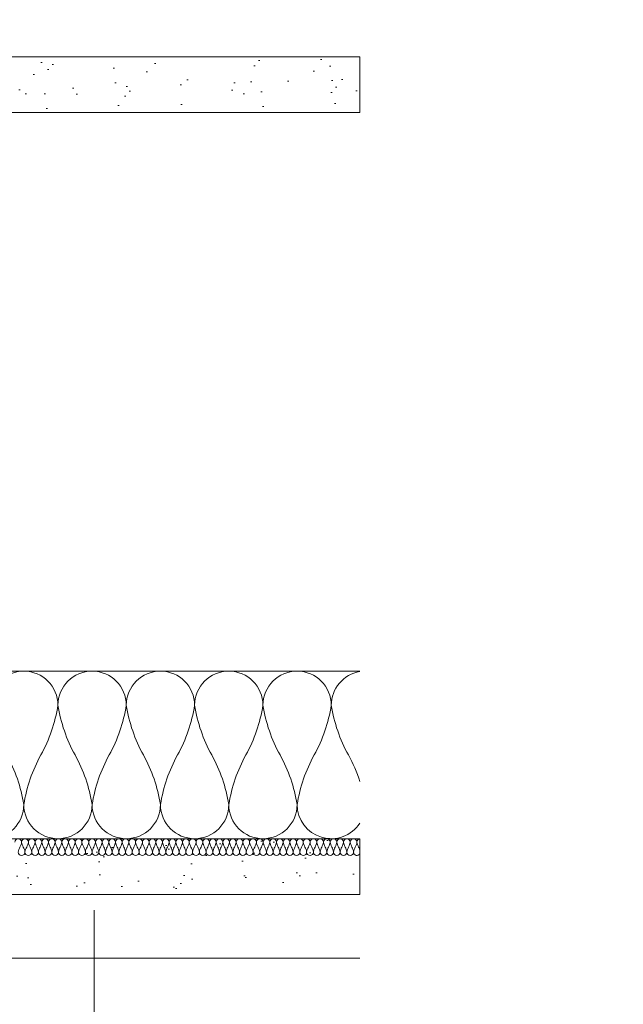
# Model space of a CAD drawing. Header units: millimetres. Extents: x 3652085 to 3778338, y -303702 to -273644.
# Tile 194 of 256: x 3693674 to 3693891, y -287442 to -287089. Entities that reach past the tile are written whole.
import ezdxf

# ---------------------------------------------------------------- set-up
doc = ezdxf.new("R2010")
doc.units = ezdxf.units.MM
doc.layers.add('!!!! BALCONY', color=7, linetype='Continuous')
for name, color, linetype, lineweight in [('021 Various', 7, 'Continuous', 5), ('A-Detl-Thin', 150, 'Continuous', 18), ('INSULATION (HAUSEART)', 31, 'Continuous', 15), ('SYMBOL-DETAIL    (HAUSART)', 2, 'Continuous', 5)]:
    doc.layers.add(name, color=color, linetype=linetype, lineweight=lineweight)

msp = doc.modelspace()

# ---------------------------------------------------------------- hatches: boundary and pattern name
at = {"layer": '!!!! BALCONY', "linetype": 'Continuous', "lineweight": 13}
h = msp.add_hatch(dxfattribs=at)
h.set_pattern_fill('NET', color=252, scale=50, angle=360, style=0)
h.set_pattern_definition([(359.9999999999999, (3890868.333190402, -423156.3392197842), (7.776507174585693e-14, 158.75), []), (90, (3890868.333190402, -423156.3392197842), (-158.75, 8.748570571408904e-14), [])])
h.paths.add_polyline_path([(3692529.260623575, -287351.4722163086), (3692529.260623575, -287353.8434617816), (3692530.84070264, -287355.4243800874), (3692530.84070264, -287357.0049800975), (3692529.655621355, -287357.0049800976), (3692528.470628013, -287361.7474710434), (3692528.470628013, -287369.6513379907), (3692529.260623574, -287369.6513379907), (3692528.470628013, -287380.7168655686), (3692528.470628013, -287384.6689413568), (3692526.890494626, -287386.2496293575), (3692527.680632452, -287386.2496293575), (3692527.680632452, -287387.8306019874), (3692529.260623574, -287390.9919779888), (3692529.260623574, -287392.5728083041), (3692530.050619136, -287393.3632234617), (3692530.050619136, -287396.5247417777), (3692529.103053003, -287397.4728111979), (3692529.523162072, -287401.2672327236), (3692529.523162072, -287407.2591940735), (3692529.039646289, -287407.7424531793), (3692527.458815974, -287408.532536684), (3692515.602873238, -287408.532536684), (3692514.812458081, -287407.7424531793), (3692510.860524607, -287406.952457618), (3692509.636793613, -287406.9524576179), (3692491.10057261, -287406.952457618), (3692489.519884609, -287406.1624620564), (3692483.196705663, -287405.3724664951), (3692478.454357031, -287405.3724664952), (3692476.873526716, -287406.9524576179), (3692468.969517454, -287406.1624620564), (3692467.388829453, -287406.1624439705), (3692462.429608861, -287406.1624288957), (3692461.639193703, -287406.9524244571), (3692452.15440846, -287406.9524244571), (3692450.573666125, -287408.5325035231), (3692448.202420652, -287408.5325035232), (3692448.202420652, -287409.3224990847), (3692445.040902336, -287408.5325035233), (3692444.250487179, -287408.5325035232), (3692443.460072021, -287407.7424200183), (3692443.460072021, -287406.1624288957), (3692433.542143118, -287406.1624288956), (3692431.414271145, -287405.3724333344), (3692429.043167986, -287406.1624288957), (3692428.659373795, -287406.1624288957), (3692428.659340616, -287406.1624620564), (3692423.916991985, -287406.1624620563), (3692423.126576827, -287406.952457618), (3692417.593582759, -287406.952457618), (3692416.013125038, -287408.532536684), (3692413.641879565, -287408.532536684), (3692413.829734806, -287406.9142901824), (3692410.055267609, -287407.2572694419), (3692408.109115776, -287408.532536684), (3692407.318788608, -287408.532536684), (3692404.947455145, -287406.1624620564), (3692378.864466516, -287406.1624620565), (3692378.864466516, -287406.952457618), (3692369.379769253, -287406.1624620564), (3692364.637420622, -287406.1624620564), (3692363.847005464, -287405.372466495), (3692357.523826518, -287404.5824709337), (3692351.991062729, -287404.5824709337), (3692351.200647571, -287405.3724664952), (3692347.248714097, -287405.3724664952), (3692346.45829894, -287406.1624620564), (3692343.296638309, -287406.1624620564), (3692342.506365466, -287406.9524576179), (3692340.135119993, -287406.9524576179), (3692340.135119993, -287406.1622861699), (3692337.763874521, -287408.532536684), (3692336.183186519, -287408.532536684), (3692334.223087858, -287407.6002487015), (3692330.791741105, -287408.2861192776), (3692328.279177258, -287408.5325366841), (3692326.698346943, -287408.532536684), (3692325.117604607, -287406.952457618), (3692323.245906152, -287406.952457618), (3692309.558850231, -287406.952457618), (3692308.335119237, -287406.952457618), (3692308.335119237, -287407.7424531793), (3692304.383185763, -287407.7424531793), (3692303.592770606, -287408.532536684), (3692291.73682787, -287408.532536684), (3692290.155997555, -287407.7424531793), (3692289.365582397, -287406.9524576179), (3692288.575309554, -287406.952457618), (3692283.664511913, -287406.952457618), (3692282.083823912, -287406.1624620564), (3692275.760644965, -287405.3724664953), (3692271.018296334, -287405.3724664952), (3692269.437466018, -287406.9524576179), (3692261.533456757, -287406.1624620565), (3692259.952768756, -287406.1624439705), (3692254.993548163, -287406.1624288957), (3692254.203133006, -287406.9524244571), (3692244.718347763, -287406.9524244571), (3692243.137605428, -287408.5325035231), (3692240.766359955, -287408.5325035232), (3692240.766359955, -287409.3224990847), (3692237.604841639, -287408.5325035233), (3692236.814426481, -287408.5325035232), (3692236.024011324, -287407.7424200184), (3692236.024011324, -287406.1624288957), (3692226.10608242, -287406.1624288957), (3692223.978210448, -287405.3724333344), (3692221.607107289, -287406.1624288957), (3692221.223313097, -287406.1624288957), (3692221.223279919, -287406.1624620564), (3692216.480931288, -287406.1624620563), (3692215.69051613, -287406.952457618), (3692212.627080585, -287406.952457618), (3692212.627080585, -287688.0142822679), (3692965.810662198, -287688.0139687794), (3692992.628398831, -287776.3808674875), (3693016.203645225, -287599.6470700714), (3693039.550704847, -287688.0139687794), (3693796.204963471, -287688.0132066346), (3693796.204963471, -287406.952457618), (3693793.249401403, -287406.952457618), (3693787.716405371, -287406.1624288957), (3693787.332810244, -287406.1624288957), (3693784.961707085, -287405.3724333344), (3693782.833835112, -287406.1624288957), (3693773.706321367, -287406.1624288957), (3693772.915906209, -287406.952424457), (3693772.915906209, -287408.5325035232), (3693771.335075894, -287408.5325035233), (3693770.544660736, -287409.3224990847), (3693766.592639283, -287409.3224990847), (3693765.011896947, -287407.7424200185), (3693764.221481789, -287407.7424200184), (3693754.736784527, -287406.9524244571), (3693753.94636937, -287406.1624288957), (3693748.987148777, -287406.1624439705), (3693748.987148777, -287406.1624620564), (3693747.406460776, -287406.1624620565), (3693746.616045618, -287406.9524576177), (3693738.711894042, -287406.9524576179), (3693737.131348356, -287405.3724664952), (3693733.179272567, -287405.3724664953), (3693732.38885741, -287406.1624620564), (3693726.856093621, -287406.1624620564), (3693725.27540562, -287406.952457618), (3693719.574335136, -287406.952457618), (3693717.99341683, -287408.532536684), (3693705.347146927, -287408.532536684), (3693700.604798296, -287407.7424531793), (3693700.604798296, -287406.952457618), (3693699.381067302, -287406.952457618), (3693684.612673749, -287406.952457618), (3693683.031755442, -287408.5325366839), (3693680.660740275, -287408.5325366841), (3693678.148176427, -287408.2861192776), (3693674.716829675, -287407.6002487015), (3693671.685682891, -287409.041962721), (3693670.385627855, -287407.7424531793), (3693667.223824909, -287407.7424531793), (3693665.643279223, -287406.1624620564), (3693662.481618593, -287406.1624620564), (3693657.739269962, -287405.3724664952), (3693656.948854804, -287404.5824709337), (3693651.416091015, -287404.5824709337), (3693650.625675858, -287405.3724664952), (3693645.092912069, -287405.372466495), (3693644.302496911, -287406.1624620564), (3693639.56014828, -287406.1624620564), (3693638.769733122, -287406.952457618), (3693630.075451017, -287406.952457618), (3693604.78273523, -287406.1624620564), (3693604.78273523, -287406.9524576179), (3693603.20204723, -287406.9524576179), (3693602.411632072, -287407.7424531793), (3693602.411632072, -287408.532536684), (3693600.830801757, -287408.532536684), (3693598.884649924, -287407.2572694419), (3693595.110182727, -287406.9142901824), (3693595.298037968, -287408.532536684), (3693592.136607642, -287408.532536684), (3693590.555689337, -287406.952457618), (3693585.813340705, -287406.952457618), (3693580.280344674, -287406.1624288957), (3693579.896749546, -287406.1624288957), (3693577.525646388, -287405.3724333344), (3693575.397774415, -287406.1624288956), (3693566.270260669, -287406.1624288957), (3693565.479845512, -287406.9524244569), (3693565.479845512, -287408.5325035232), (3693563.899015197, -287408.5325035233), (3693563.108600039, -287409.3224990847), (3693559.156578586, -287409.3224990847), (3693557.57583625, -287407.7424200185), (3693556.785421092, -287407.7424200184), (3693547.30072383, -287406.9524244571), (3693546.510308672, -287406.1624288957), (3693541.551088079, -287406.1624439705), (3693541.551088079, -287406.1624620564), (3693539.970400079, -287406.1624620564), (3693539.179984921, -287406.9524576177), (3693531.275833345, -287406.9524576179), (3693529.695287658, -287405.3724664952), (3693525.74321187, -287405.3724664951), (3693524.952796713, -287406.1624620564), (3693519.420032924, -287406.1624620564), (3693517.839344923, -287406.952457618), (3693498.079392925, -287406.9524576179), (3693498.079392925, -287407.7424531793), (3693494.127459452, -287407.7424531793), (3693493.337044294, -287408.532536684), (3693480.690774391, -287408.532536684), (3693479.416755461, -287407.2591940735), (3693479.416755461, -287402.2149961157), (3693479.416755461, -287401.2672327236), (3693479.679293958, -287398.8959872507), (3693479.679293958, -287397.3151569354), (3693478.889298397, -287396.5247417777), (3693478.889298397, -287393.3632234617), (3693479.679293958, -287390.9919779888), (3693480.46928952, -287389.4112899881), (3693481.259285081, -287387.8304596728), (3693481.259285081, -287385.4592141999), (3693480.46928952, -287384.6689413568), (3693480.46928952, -287380.7168655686), (3693479.679293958, -287379.926450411), (3693479.679293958, -287369.6513379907), (3693480.46928952, -287361.7474710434), (3693479.679293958, -287360.9570558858), (3693479.679293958, -287358.5858104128), (3693478.099214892, -287357.0048921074), (3693478.099214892, -287355.4243800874), (3693479.679293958, -287353.8434617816), (3693479.679293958, -287351.4722163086), (3693480.46928952, -287343.5683493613), (3693479.679293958, -287342.7779342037), (3693478.099214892, -287342.7779342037), (3693478.099214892, -287341.1971038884), (3693477.309219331, -287340.4066887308), (3693477.309219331, -287336.4546672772), (3693478.889298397, -287334.8739249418), (3693478.889298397, -287334.0835097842), (3693479.679293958, -287324.5988125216), (3693480.46928952, -287323.8083973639), (3693480.46928952, -287320.646879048), (3693481.259285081, -287315.9045304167), (3693480.46928952, -287315.114115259), (3693480.46928952, -287312.7428697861), (3693479.679293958, -287311.9524546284), (3693479.679293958, -287301.6773422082), (3693480.46928952, -287295.3541632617), (3693481.259285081, -287292.9830601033), (3693480.46928952, -287290.8551881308), (3693480.46928952, -287281.727674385), (3693479.679293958, -287280.9372592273), (3693478.099214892, -287280.9372592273), (3693478.099214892, -287279.3564289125), (3693477.309219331, -287278.5660137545), (3693477.309219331, -287274.6139923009), (3693478.889298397, -287273.0332499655), (3693478.889298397, -287272.2428348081), (3693479.724527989, -287262.2150571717), (3693479.843125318, -287258.702026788), (3693425.428080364, -287257.7716507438), (3693425.428080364, -287253.4800996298), (3693420.92807999, -287253.4800996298, 1.953010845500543), (3693419.912348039, -287255.1481926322, -0.6936662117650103), (3693418.928081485, -287257.7800996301), (3693361.928080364, -287257.7800996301), (3692647.02203209, -287257.7800956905), (3692590.011838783, -287257.7801996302, -0.4142140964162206), (3692588.511837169, -287256.2802007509), (3692588.511837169, -287253.4274268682), (3692583.133105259, -287253.9951283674, -0.3441507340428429), (3692583.511837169, -287254.4801992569), (3692583.511837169, -287257.78019963), (3692530.760323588, -287257.78019963), (3692530.760323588, -287261.7151571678), (3692528.218196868, -287261.7151571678), (3692528.717831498, -287262.2150571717), (3692529.523123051, -287271.7151535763), (3692530.050619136, -287273.0332499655), (3692530.840702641, -287273.8236651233), (3692530.840702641, -287276.1949105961), (3692531.630698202, -287276.1949105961), (3692530.840702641, -287279.356428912), (3692530.84070264, -287279.7516364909), (3692530.84070264, -287280.1468440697), (3692530.050619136, -287280.9372592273), (3692528.470628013, -287280.9372592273), (3692528.470628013, -287290.8551881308), (3692527.680632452, -287292.9830601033), (3692528.470628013, -287295.3541632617), (3692528.470628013, -287300.8869270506), (3692529.260623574, -287301.6773422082), (3692529.260623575, -287311.9524546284), (3692528.470628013, -287312.7428697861), (3692527.680632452, -287315.9045304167), (3692527.680632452, -287319.8564638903), (3692528.470628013, -287320.646879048), (3692528.470628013, -287323.8083973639), (3692529.260623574, -287324.5988125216), (3692529.260623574, -287334.0835977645), (3692530.84070264, -287335.6643400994), (3692530.84070264, -287338.0355855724), (3692531.630698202, -287338.0355855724), (3692530.84070264, -287341.1971038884), (3692530.84070264, -287341.9875190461), (3692530.050619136, -287342.7779342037), (3692528.470628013, -287342.7779342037), (3692528.470628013, -287350.6819434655)])
h.paths.add_polyline_path([(3692583.133105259, -287253.9951283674), (3692582.791975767, -287254.0311330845, -0.1768781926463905)], flags=0)
at = {"layer": '021 Various'}
h = msp.add_hatch(dxfattribs=at)
h.set_pattern_fill('SITEWORK_SAND', color=256, scale=10, angle=-90.0000000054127, style=0, pattern_type=2)
h.set_pattern_definition([(307.4999999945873, (6170721.124035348, 13565628.58833743), (19.26823769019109, 0.6299335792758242), [0, -15.2, 0, -17, 0, -16.25]), (277.4999999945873, (6170721.124035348, 13565628.58833743), (28.22146065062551, -17.69776705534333), [0, -8.199999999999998, 0, -13.7, 0, -5.249999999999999]), (237.4999999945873, (6170721.12403535, 13565640.88833743), (0.05659053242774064, -31.1414186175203), [0, -5, 0, -18, 0, -23.5]), (227.4999999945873, (6170721.12403535, 13565640.88833743), (8.776755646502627, -30.06126604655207), [0, -2.499999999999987, 0, -11.79999999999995, 0, -13.49999999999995])])
h.paths.add_polyline_path([(3693484.417042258, -287102.1954013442), (3693484.417042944, -287122.1954013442), (3693484.417042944, -287176.6662153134, -0.9999999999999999), (3693485.916742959, -287176.6662153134), (3693485.916742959, -287178.9157653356), (3693485.416842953, -287178.9157653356), (3693485.416842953, -287176.6662153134, 0.9999999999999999), (3693484.916942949, -287176.6662153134), (3693484.916942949, -287183.4148653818), (3693502.915240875, -287183.4149417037), (3693502.915232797, -287160.6388916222), (3693501.152697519, -287160.6388916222, -0.2685257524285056), (3693501.152697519, -287152.1670289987), (3693502.915229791, -287152.1670289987), (3693502.915219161, -287122.2150571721), (3693796.205516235, -287122.2150571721), (3693796.205516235, -287102.1954013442)])
h = msp.add_hatch(dxfattribs=at)
h.set_pattern_fill('SITEWORK_SAND', color=256, scale=10, angle=-90.0000000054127, style=0, pattern_type=2)
h.set_pattern_definition([(307.4999999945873, (4415789.501773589, -176266.0928254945), (19.26823769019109, 0.6299335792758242), [0, -15.2, 0, -17, 0, -16.25]), (277.4999999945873, (4415789.501773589, -176266.0928254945), (28.22146065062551, -17.69776705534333), [0, -8.199999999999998, 0, -13.7, 0, -5.249999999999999]), (237.4999999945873, (4415789.501773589, -176253.7928254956), (0.05659053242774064, -31.1414186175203), [0, -4.999999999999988, 0, -17.99999999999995, 0, -23.49999999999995]), (227.4999999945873, (4415789.501773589, -176253.7928254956), (8.776755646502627, -30.06126604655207), [0, -2.499999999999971, 0, -11.79999999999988, 0, -13.49999999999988])])
h.paths.add_polyline_path([(3693484.416755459, -287262.2150571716), (3693484.416755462, -287402.2149961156), (3693796.204963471, -287402.2149944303), (3693796.204963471, -287382.2149961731), (3693504.416755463, -287382.2149976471), (3693504.416755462, -287331.338408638), (3693504.416755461, -287324.6487660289), (3693504.29528727, -287324.6975046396), (3693504.182020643, -287324.7364137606), (3693504.036681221, -287324.7787960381), (3693503.861154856, -287324.8165521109), (3693503.712217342, -287324.8367957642), (3693503.590682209, -287324.8467691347), (3693503.467090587, -287324.8501833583), (3693503.340138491, -287324.8467350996), (3693503.212135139, -287324.8359022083), (3693503.081444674, -287324.8162966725), (3693502.947825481, -287324.7865758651), (3693502.811521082, -287324.7453701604), (3693502.673872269, -287324.6909299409), (3693502.535095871, -287324.6208129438), (3693502.398628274, -287324.5338350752), (3693502.265318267, -287324.4272258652), (3693502.141610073, -287324.3030581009), (3693502.033910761, -287324.1651856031), (3693501.946334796, -287324.0222330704), (3693501.877042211, -287323.8777535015), (3693501.82465312, -287323.7358457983), (3693501.786551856, -287323.5959887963), (3693501.760581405, -287323.4584318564), (3693501.744662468, -287323.3227692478), (3693501.736371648, -287323.1567553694), (3693501.738609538, -287323.1567558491), (3693501.74014772, -287323.06073561), (3693501.750397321, -287322.9326319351), (3693501.768428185, -287322.8052046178), (3693501.793751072, -287322.6796807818), (3693501.826922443, -287322.5553601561), (3693501.868685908, -287322.4312535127), (3693501.918117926, -287322.3114026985), (3693501.974774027, -287322.195983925), (3693502.035590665, -287322.0893633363), (3693502.115388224, -287321.9666866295), (3693502.215597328, -287321.8360518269), (3693502.316474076, -287321.7215134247), (3693502.414674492, -287321.6217538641), (3693502.509754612, -287321.5326763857), (3693502.596741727, -287321.455283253), (3693502.672125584, -287321.3906340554), (3693502.752588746, -287321.3228320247), (3693502.772371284, -287321.3061118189), (3693502.79278952, -287321.2887278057), (3693502.812033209, -287321.2721458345), (3693502.830041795, -287321.2563635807), (3693502.846635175, -287321.2415900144), (3693502.861888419, -287321.2277719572), (3693502.87593745, -287321.2147814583), (3693502.888918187, -287321.2024905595), (3693502.900966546, -287321.1907713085), (3693502.912218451, -287321.1794957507), (3693502.92280982, -287321.1685359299), (3693502.932876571, -287321.1577638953), (3693502.942554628, -287321.1470516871), (3693502.951979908, -287321.1362713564), (3693502.961288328, -287321.125294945), (3693502.970605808, -287321.1140038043), (3693502.979849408, -287321.1024726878), (3693502.988966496, -287321.090746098), (3693502.99796139, -287321.0788152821), (3693503.006838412, -287321.0666714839), (3693503.015601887, -287321.0543059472), (3693503.024256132, -287321.0417099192), (3693503.032805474, -287321.028874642), (3693503.041254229, -287321.0157913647), (3693503.049606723, -287321.0024513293), (3693503.057867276, -287320.9888457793), (3693503.066040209, -287320.9749659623), (3693503.074129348, -287320.9607973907), (3693503.082135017, -287320.9463239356), (3693503.090056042, -287320.9315439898), (3693503.097891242, -287320.9164563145), (3693503.105639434, -287320.9010596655), (3693503.113299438, -287320.8853528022), (3693503.12087007, -287320.8693344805), (3693503.128350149, -287320.8530034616), (3693503.135738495, -287320.8363585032), (3693503.143033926, -287320.819398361), (3693503.150235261, -287320.8021217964), (3693503.157341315, -287320.7845275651), (3693503.164350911, -287320.7666144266), (3693503.171262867, -287320.7483811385), (3693503.178075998, -287320.7298264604), (3693503.184789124, -287320.7109491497), (3693503.191401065, -287320.6917479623), (3693503.197910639, -287320.6722216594), (3693503.204316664, -287320.6523689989), (3693503.210617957, -287320.6321887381), (3693503.216813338, -287320.6116796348), (3693503.222901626, -287320.5908404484), (3693503.228881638, -287320.5696699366), (3693503.234752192, -287320.5481668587), (3693503.240512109, -287320.5263299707), (3693503.246160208, -287320.5041580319), (3693503.251690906, -287320.481657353), (3693503.25709918, -287320.4588393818), (3693503.262386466, -287320.4357080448), (3693503.267554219, -287320.4122672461), (3693503.272603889, -287320.3885208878), (3693503.277536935, -287320.3644728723), (3693503.282354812, -287320.3401271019), (3693503.287058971, -287320.3154874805), (3693503.291650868, -287320.2905579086), (3693503.29613196, -287320.2653422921), (3693503.300503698, -287320.2398445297), (3693503.304767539, -287320.2140685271), (3693503.308924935, -287320.1880181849), (3693503.312977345, -287320.1616974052), (3693503.316926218, -287320.135110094), (3693503.320773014, -287320.1082601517), (3693503.324519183, -287320.0811514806), (3693503.328166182, -287320.0537879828), (3693503.331715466, -287320.0261735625), (3693503.335168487, -287319.998312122), (3693503.338526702, -287319.9702075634), (3693503.341791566, -287319.941863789), (3693503.344964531, -287319.9132847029), (3693503.348047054, -287319.8844742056), (3693503.351040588, -287319.855436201), (3693503.353946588, -287319.8261745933), (3693503.356766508, -287319.796693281), (3693503.359501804, -287319.7669961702), (3693503.362153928, -287319.737087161), (3693503.364724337, -287319.7069701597), (3693503.367214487, -287319.6766490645), (3693503.369625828, -287319.6461277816), (3693503.371962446, -287319.6154107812), (3693503.374232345, -287319.5845027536), (3693503.37643942, -287319.5534069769), (3693503.378587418, -287319.5221266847), (3693503.380680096, -287319.490665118), (3693503.382721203, -287319.4590255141), (3693503.384714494, -287319.4272111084), (3693503.386663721, -287319.3952251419), (3693503.388572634, -287319.36307085), (3693503.390444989, -287319.3307514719), (3693503.392284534, -287319.298270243), (3693503.394095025, -287319.2656304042), (3693503.395880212, -287319.2328351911), (3693503.397643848, -287319.1998878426), (3693503.399389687, -287319.1667915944), (3693503.401121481, -287319.1335496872), (3693503.404557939, -287319.0666418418), (3693503.406270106, -287319.032982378), (3693503.416529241, -287319.0246555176), (3693503.417202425, -287299.460194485), (3693502.917803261, -287299.460194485), (3693502.917803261, -287289.138828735), (3693501.155259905, -287289.138828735, -0.2685257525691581), (3693501.155259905, -287280.6669661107), (3693502.917803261, -287280.6669661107), (3693502.917803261, -287262.2150571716), (3693494.416755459, -287262.2150571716)])

# ---------------------------------------------------------------- linework, layer by layer
at = {"layer": '021 Various', "elevation": -180000.0001377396}
for points in [[(3693484.417039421, -287186.4995985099), (3693502.915237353, -287186.4995988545), (3693502.915219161, -287122.1954289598), (3693504.415593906, -287122.1953983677), (3693504.420022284, -287122.1906348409), (3693504.420022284, -287122.2150571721), (3693796.205516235, -287122.2150571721), (3693796.205516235, -287102.2150571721), (3693484.417042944, -287102.2150571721), (3693484.417042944, -287183.4149437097), (3693484.417039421, -287186.4995985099)], [(3693504.416755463, -287382.2149976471), (3693504.416755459, -287262.2150571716), (3693484.416755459, -287262.2150571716), (3693484.416755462, -287402.2149961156), (3693796.204963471, -287402.2149944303), (3693796.204963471, -287382.2149961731), (3693504.416755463, -287382.2149976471)]]:
    msp.add_lwpolyline(points, close=True, dxfattribs=at)
at = {"layer": 'A-Detl-Thin', "color": 0, "lineweight": 0, "elevation": -180000.0001377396}
for points in [[(3693796.204963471, -287387.5821764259, -0.7795634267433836), (3693793.945283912, -287387.0136344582, -0.08447116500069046), (3693794.545965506, -287385.2149976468, 0.08447116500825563), (3693795.1466471, -287383.4163608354, 0.9999999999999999), (3693792.743920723, -287383.4163608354, 0.08447116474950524), (3693793.344602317, -287385.2149976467, -0.0844711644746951), (3693793.945283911, -287387.013634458, -0.9999999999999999), (3693791.542557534, -287387.013634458, -0.08447116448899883), (3693792.143239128, -287385.2149976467, 0.08447116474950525), (3693792.743920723, -287383.4163608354, 0.9999999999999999), (3693790.341194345, -287383.4163608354, 0.08447116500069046), (3693790.941875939, -287385.2149976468, -0.08447116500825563), (3693791.542557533, -287387.0136344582, -0.9999999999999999), (3693789.139831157, -287387.0136344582, -0.08447116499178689), (3693789.740512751, -287385.2149976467, 0.08447116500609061), (3693790.341194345, -287383.4163608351, 0.9999999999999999), (3693787.938467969, -287383.4163608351, 0.08447116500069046), (3693788.539149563, -287385.2149976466, -0.08447116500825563), (3693789.139831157, -287387.013634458, -0.9999999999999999), (3693786.73710478, -287387.013634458, -0.08447116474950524), (3693787.337786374, -287385.2149976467, 0.0844711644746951), (3693787.938467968, -287383.4163608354, 0.9999999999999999), (3693785.535741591, -287383.4163608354, 0.08447116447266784), (3693786.136423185, -287385.2149976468, -0.08447116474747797), (3693786.73710478, -287387.0136344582, -0.9999999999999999), (3693784.334378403, -287387.0136344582, -0.08447116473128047), (3693784.935059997, -287385.2149976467, 0.08447116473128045), (3693785.53574159, -287383.4163608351, 0.9999999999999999), (3693783.133015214, -287383.4163608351, 0.08447116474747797), (3693783.733696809, -287385.2149976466, -0.08447116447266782), (3693784.334378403, -287387.013634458, -0.9999999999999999), (3693781.931652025, -287387.013634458, -0.08447116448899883), (3693782.532333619, -287385.2149976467, 0.08447116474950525), (3693783.133015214, -287383.4163608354, 0.9999999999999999), (3693780.730288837, -287383.4163608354, 0.08447116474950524), (3693781.330970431, -287385.2149976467, -0.0844711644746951), (3693781.931652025, -287387.013634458, -0.9999999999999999), (3693779.528925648, -287387.013634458, -0.08447116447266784), (3693780.129607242, -287385.2149976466, 0.08447116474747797), (3693780.730288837, -287383.4163608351, 0.9999999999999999), (3693778.32756246, -287383.4163608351, 0.08447116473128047), (3693778.928244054, -287385.2149976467, -0.08447116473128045), (3693779.528925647, -287387.0136344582, -0.9999999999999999), (3693777.126199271, -287387.0136344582, -0.08447116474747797), (3693777.726880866, -287385.2149976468, 0.08447116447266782), (3693778.32756246, -287383.4163608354, 0.9999999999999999), (3693775.924836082, -287383.4163608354, 0.08447116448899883), (3693776.525517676, -287385.2149976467, -0.08447116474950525), (3693777.126199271, -287387.013634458, -0.9999999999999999), (3693774.723472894, -287387.013634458, -0.08447116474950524), (3693775.324154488, -287385.2149976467, 0.0844711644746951), (3693775.924836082, -287383.4163608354, 0.9999999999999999), (3693773.522109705, -287383.4163608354, 0.08447116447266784), (3693774.122791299, -287385.2149976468, -0.08447116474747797), (3693774.723472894, -287387.0136344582, -0.9999999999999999), (3693772.320746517, -287387.0136344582, -0.08447116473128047), (3693772.921428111, -287385.2149976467, 0.08447116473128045), (3693773.522109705, -287383.4163608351, 0.9999999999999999), (3693771.119383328, -287383.4163608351, 0.08447116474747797), (3693771.720064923, -287385.2149976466, -0.08447116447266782), (3693772.320746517, -287387.013634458, -0.9999999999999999), (3693769.918020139, -287387.013634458, -0.08447116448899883), (3693770.518701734, -287385.2149976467, 0.08447116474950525), (3693771.119383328, -287383.4163608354, 0.9999999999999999), (3693768.716656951, -287383.4163608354, 0.08447116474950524), (3693769.317338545, -287385.2149976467, -0.0844711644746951), (3693769.918020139, -287387.013634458, -0.9999999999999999), (3693767.515293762, -287387.013634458, -0.08447116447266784), (3693768.115975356, -287385.2149976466, 0.08447116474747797), (3693768.716656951, -287383.4163608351, 0.9999999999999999), (3693766.313930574, -287383.4163608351, 0.08447116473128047), (3693766.914612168, -287385.2149976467, -0.08447116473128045), (3693767.515293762, -287387.0136344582, -0.9999999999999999), (3693765.112567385, -287387.0136344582, -0.08447116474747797), (3693765.71324898, -287385.2149976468, 0.08447116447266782), (3693766.313930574, -287383.4163608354, 0.9999999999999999), (3693763.911204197, -287383.4163608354, 0.08447116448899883), (3693764.511885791, -287385.2149976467, -0.08447116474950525), (3693765.112567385, -287387.013634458, -0.9999999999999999), (3693762.709841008, -287387.013634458, -0.08447116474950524), (3693763.310522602, -287385.2149976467, 0.0844711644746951), (3693763.911204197, -287383.4163608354, 0.9999999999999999), (3693761.508477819, -287383.4163608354, 0.08447116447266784), (3693762.109159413, -287385.2149976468, -0.08447116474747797), (3693762.709841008, -287387.0136344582, -0.9999999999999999), (3693760.307114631, -287387.0136344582, -0.08447116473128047), (3693760.907796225, -287385.2149976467, 0.08447116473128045), (3693761.508477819, -287383.4163608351, 0.9999999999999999), (3693759.105751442, -287383.4163608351, 0.08447116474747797), (3693759.706433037, -287385.2149976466, -0.08447116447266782), (3693760.307114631, -287387.013634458, -0.9999999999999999), (3693757.904388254, -287387.013634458, -0.08447116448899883), (3693758.505069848, -287385.2149976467, 0.08447116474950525), (3693759.105751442, -287383.4163608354, 0.9999999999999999), (3693756.703025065, -287383.4163608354, 0.08447116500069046), (3693757.303706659, -287385.2149976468, -0.08447116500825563), (3693757.904388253, -287387.0136344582, -0.9999999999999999), (3693755.501661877, -287387.0136344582, -0.08447116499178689), (3693756.102343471, -287385.2149976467, 0.08447116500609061), (3693756.703025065, -287383.4163608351, 0.9999999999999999), (3693754.300298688, -287383.4163608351, 0.08447116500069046), (3693754.900980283, -287385.2149976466, -0.08447116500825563), (3693755.501661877, -287387.013634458, -0.9999999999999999), (3693753.098935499, -287387.013634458, -0.08447116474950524), (3693753.699617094, -287385.2149976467, 0.0844711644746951), (3693754.300298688, -287383.4163608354, 0.9999999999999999), (3693751.897572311, -287383.4163608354, 0.08447116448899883), (3693752.498253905, -287385.2149976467, -0.08447116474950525), (3693753.098935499, -287387.013634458, -0.9999999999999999), (3693750.696209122, -287387.013634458, -0.08447116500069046), (3693751.296890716, -287385.2149976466, 0.08447116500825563), (3693751.89757231, -287383.4163608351, 0.9999999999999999), (3693749.494845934, -287383.4163608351, 0.08447116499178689), (3693750.095527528, -287385.2149976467, -0.08447116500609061), (3693750.696209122, -287387.0136344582, -0.9999999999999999), (3693748.293482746, -287387.0136344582, -0.08447116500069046), (3693748.89416434, -287385.2149976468, 0.08447116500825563), (3693749.494845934, -287383.4163608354, 0.9999999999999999), (3693747.092119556, -287383.4163608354, 0.08447116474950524), (3693747.692801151, -287385.2149976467, -0.0844711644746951), (3693748.293482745, -287387.013634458, -0.9999999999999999), (3693745.890756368, -287387.013634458, -0.08447116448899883), (3693746.491437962, -287385.2149976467, 0.08447116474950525), (3693747.092119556, -287383.4163608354, 0.9999999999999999), (3693744.689393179, -287383.4163608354, 0.08447116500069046), (3693745.290074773, -287385.2149976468, -0.08447116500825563), (3693745.890756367, -287387.0136344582, -0.9999999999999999), (3693743.488029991, -287387.0136344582, -0.08447116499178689), (3693744.088711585, -287385.2149976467, 0.08447116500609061), (3693744.689393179, -287383.4163608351, 0.9999999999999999), (3693742.286666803, -287383.4163608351, 0.08447116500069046), (3693742.887348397, -287385.2149976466, -0.08447116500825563), (3693743.488029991, -287387.013634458, -0.9999999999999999), (3693741.085303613, -287387.013634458, -0.08447116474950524), (3693741.685985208, -287385.2149976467, 0.0844711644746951), (3693742.286666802, -287383.4163608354, 0.9999999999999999), (3693739.883940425, -287383.4163608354, 0.08447116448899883), (3693740.484622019, -287385.2149976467, -0.08447116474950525), (3693741.085303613, -287387.013634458, -0.9999999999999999), (3693738.682577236, -287387.013634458, -0.08447116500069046), (3693739.28325883, -287385.2149976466, 0.08447116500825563), (3693739.883940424, -287383.4163608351, 0.9999999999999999), (3693737.481214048, -287383.4163608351, 0.08447116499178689), (3693738.081895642, -287385.2149976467, -0.08447116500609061), (3693738.682577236, -287387.0136344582, -0.9999999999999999), (3693736.27985086, -287387.0136344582, -0.08447116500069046), (3693736.880532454, -287385.2149976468, 0.08447116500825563), (3693737.481214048, -287383.4163608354, 0.9999999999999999), (3693735.078487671, -287383.4163608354, 0.08447116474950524), (3693735.679169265, -287385.2149976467, -0.0844711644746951), (3693736.279850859, -287387.013634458, -0.9999999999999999), (3693733.877124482, -287387.013634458, -0.08447116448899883), (3693734.477806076, -287385.2149976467, 0.08447116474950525), (3693735.078487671, -287383.4163608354, 0.9999999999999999), (3693732.675761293, -287383.4163608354, 0.08447116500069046), (3693733.276442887, -287385.2149976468, -0.08447116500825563), (3693733.877124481, -287387.0136344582, -0.9999999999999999), (3693731.474398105, -287387.0136344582, -0.08447116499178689), (3693732.075079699, -287385.2149976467, 0.08447116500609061), (3693732.675761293, -287383.4163608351, 0.9999999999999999), (3693730.273034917, -287383.4163608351, 0.08447116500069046), (3693730.873716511, -287385.2149976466, -0.08447116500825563), (3693731.474398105, -287387.013634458, -0.9999999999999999), (3693729.071671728, -287387.013634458, -0.08447116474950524), (3693729.672353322, -287385.2149976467, 0.0844711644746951), (3693730.273034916, -287383.4163608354, 0.9999999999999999), (3693727.870308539, -287383.4163608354, 0.08447116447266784), (3693728.470990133, -287385.2149976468, -0.08447116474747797), (3693729.071671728, -287387.0136344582, -0.9999999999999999), (3693726.668945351, -287387.0136344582, -0.08447116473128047), (3693727.269626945, -287385.2149976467, 0.08447116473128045), (3693727.870308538, -287383.4163608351, 0.9999999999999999), (3693725.467582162, -287383.4163608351, 0.08447116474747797), (3693726.068263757, -287385.2149976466, -0.08447116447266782), (3693726.668945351, -287387.013634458, -0.9999999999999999), (3693724.266218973, -287387.013634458, -0.08447116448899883), (3693724.866900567, -287385.2149976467, 0.08447116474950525), (3693725.467582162, -287383.4163608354, 0.9999999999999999), (3693723.064855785, -287383.4163608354, 0.08447116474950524), (3693723.665537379, -287385.2149976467, -0.0844711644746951), (3693724.266218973, -287387.013634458, -0.9999999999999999), (3693721.863492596, -287387.013634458, -0.08447116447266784), (3693722.46417419, -287385.2149976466, 0.08447116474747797), (3693723.064855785, -287383.4163608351, 0.9999999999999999), (3693720.662129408, -287383.4163608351, 0.08447116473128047), (3693721.262811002, -287385.2149976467, -0.08447116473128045), (3693721.863492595, -287387.0136344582, -0.9999999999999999), (3693719.460766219, -287387.0136344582, -0.08447116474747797), (3693720.061447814, -287385.2149976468, 0.08447116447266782), (3693720.662129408, -287383.4163608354, 0.9999999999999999), (3693718.25940303, -287383.4163608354, 0.08447116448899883), (3693718.860084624, -287385.2149976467, -0.08447116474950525), (3693719.460766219, -287387.013634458, -0.9999999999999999), (3693717.058039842, -287387.013634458, -0.08447116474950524), (3693717.658721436, -287385.2149976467, 0.0844711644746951), (3693718.25940303, -287383.4163608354, 0.9999999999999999), (3693715.856676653, -287383.4163608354, 0.08447116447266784), (3693716.457358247, -287385.2149976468, -0.08447116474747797), (3693717.058039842, -287387.0136344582, -0.9999999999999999), (3693714.655313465, -287387.0136344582, -0.08447116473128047), (3693715.255995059, -287385.2149976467, 0.08447116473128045), (3693715.856676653, -287383.4163608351, 0.9999999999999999), (3693713.453950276, -287383.4163608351, 0.08447116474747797), (3693714.054631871, -287385.2149976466, -0.08447116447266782), (3693714.655313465, -287387.013634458, -0.9999999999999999), (3693712.252587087, -287387.013634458, -0.08447116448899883), (3693712.853268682, -287385.2149976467, 0.08447116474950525), (3693713.453950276, -287383.4163608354, 0.9999999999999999), (3693711.051223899, -287383.4163608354, 0.08447116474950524), (3693711.651905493, -287385.2149976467, -0.0844711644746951), (3693712.252587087, -287387.013634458, -0.9999999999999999), (3693709.84986071, -287387.013634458, -0.08447116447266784), (3693710.450542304, -287385.2149976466, 0.08447116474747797), (3693711.051223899, -287383.4163608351, 0.9999999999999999), (3693708.648497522, -287383.4163608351, 0.08447116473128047), (3693709.249179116, -287385.2149976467, -0.08447116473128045), (3693709.84986071, -287387.0136344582, -0.9999999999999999), (3693707.447134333, -287387.0136344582, -0.08447116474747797), (3693708.047815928, -287385.2149976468, 0.08447116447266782), (3693708.648497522, -287383.4163608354, 0.9999999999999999), (3693706.245771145, -287383.4163608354, 0.08447116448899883), (3693706.846452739, -287385.2149976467, -0.08447116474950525), (3693707.447134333, -287387.013634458, -0.9999999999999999), (3693705.044407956, -287387.013634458, -0.08447116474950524), (3693705.64508955, -287385.2149976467, 0.0844711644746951), (3693706.245771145, -287383.4163608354, 0.9999999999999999), (3693703.843044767, -287383.4163608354, 0.08447116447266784), (3693704.443726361, -287385.2149976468, -0.08447116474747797), (3693705.044407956, -287387.0136344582, -0.9999999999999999), (3693702.641681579, -287387.0136344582, -0.08447116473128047), (3693703.242363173, -287385.2149976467, 0.08447116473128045), (3693703.843044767, -287383.4163608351, 0.9999999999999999), (3693701.44031839, -287383.4163608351, 0.08447116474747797), (3693702.040999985, -287385.2149976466, -0.08447116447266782), (3693702.641681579, -287387.013634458, -0.9999999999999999), (3693700.238955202, -287387.013634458, -0.08447116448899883), (3693700.839636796, -287385.2149976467, 0.08447116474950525), (3693701.44031839, -287383.4163608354, 0.9999999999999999), (3693699.037592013, -287383.4163608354, 0.08447116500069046), (3693699.638273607, -287385.2149976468, -0.08447116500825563), (3693700.238955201, -287387.0136344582, -0.9999999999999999), (3693697.836228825, -287387.0136344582, -0.08447116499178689), (3693698.436910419, -287385.2149976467, 0.08447116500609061), (3693699.037592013, -287383.4163608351, 0.9999999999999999), (3693696.634865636, -287383.4163608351, 0.08447116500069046), (3693697.235547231, -287385.2149976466, -0.08447116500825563), (3693697.836228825, -287387.013634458, -0.9999999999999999), (3693695.433502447, -287387.013634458, -0.08447116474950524), (3693696.034184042, -287385.2149976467, 0.0844711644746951), (3693696.634865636, -287383.4163608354, 0.9999999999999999), (3693694.232139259, -287383.4163608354, 0.08447116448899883), (3693694.832820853, -287385.2149976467, -0.08447116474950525), (3693695.433502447, -287387.013634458, -0.9999999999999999), (3693693.03077607, -287387.013634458, -0.08447116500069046), (3693693.631457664, -287385.2149976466, 0.08447116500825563), (3693694.232139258, -287383.4163608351, 0.9999999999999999), (3693691.829412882, -287383.4163608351, 0.08447116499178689), (3693692.430094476, -287385.2149976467, -0.08447116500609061), (3693693.03077607, -287387.0136344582, -0.9999999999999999), (3693690.628049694, -287387.0136344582, -0.08447116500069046), (3693691.228731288, -287385.2149976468, 0.08447116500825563), (3693691.829412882, -287383.4163608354, 0.9999999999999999), (3693689.426686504, -287383.4163608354, 0.08447116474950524), (3693690.027368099, -287385.2149976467, -0.0844711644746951), (3693690.628049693, -287387.013634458, -0.9999999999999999), (3693688.225323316, -287387.013634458, -0.08447116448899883), (3693688.82600491, -287385.2149976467, 0.08447116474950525), (3693689.426686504, -287383.4163608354, 0.9999999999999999), (3693687.023960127, -287383.4163608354, 0.08447116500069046), (3693687.624641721, -287385.2149976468, -0.08447116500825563), (3693688.225323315, -287387.0136344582, -0.9999999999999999), (3693685.822596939, -287387.0136344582, -0.08447116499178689), (3693686.423278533, -287385.2149976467, 0.08447116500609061), (3693687.023960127, -287383.4163608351, 0.9999999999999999), (3693684.621233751, -287383.4163608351, 0.08447116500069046), (3693685.221915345, -287385.2149976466, -0.08447116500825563), (3693685.822596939, -287387.013634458, -0.9999999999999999), (3693683.419870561, -287387.013634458, -0.08447116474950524), (3693684.020552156, -287385.2149976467, 0.0844711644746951), (3693684.62123375, -287383.4163608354, 0.9999999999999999), (3693682.218507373, -287383.4163608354, 0.08447116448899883), (3693682.819188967, -287385.2149976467, -0.08447116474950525), (3693683.419870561, -287387.013634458, -0.9999999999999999), (3693681.017144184, -287387.013634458, -0.08447116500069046), (3693681.617825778, -287385.2149976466, 0.08447116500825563), (3693682.218507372, -287383.4163608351, 0.9999999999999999), (3693679.815780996, -287383.4163608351, 0.08447116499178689), (3693680.41646259, -287385.2149976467, -0.08447116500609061), (3693681.017144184, -287387.0136344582, -0.9999999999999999), (3693678.614417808, -287387.0136344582, -0.08447116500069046), (3693679.215099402, -287385.2149976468, 0.08447116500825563), (3693679.815780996, -287383.4163608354, 0.9999999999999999), (3693677.413054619, -287383.4163608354, 0.08447116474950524), (3693678.013736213, -287385.2149976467, -0.0844711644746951), (3693678.614417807, -287387.013634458, -0.9999999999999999), (3693676.21169143, -287387.013634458, -0.08447116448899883), (3693676.812373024, -287385.2149976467, 0.08447116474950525), (3693677.413054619, -287383.4163608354, 0.9999999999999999), (3693675.010328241, -287383.4163608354, 0.08447116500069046), (3693675.611009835, -287385.2149976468, -0.08447116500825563), (3693676.211691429, -287387.0136344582, -0.9999999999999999), (3693673.808965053, -287387.0136344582, -0.08447116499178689), (3693674.409646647, -287385.2149976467, 0.08447116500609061), (3693675.010328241, -287383.4163608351, 0.9999999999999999), (3693672.607601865, -287383.4163608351, 0.08447116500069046)], [(3693796.204963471, -287382.2235443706, 0.3796723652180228), (3693795.1466471, -287383.4163608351, 0.08447116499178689), (3693795.747328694, -287385.2149976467, -0.0544499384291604), (3693796.204963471, -287386.353921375)]]:
    msp.add_lwpolyline(points, format="xyb", dxfattribs=at)
at = {"layer": 'INSULATION (HAUSEART)', "lineweight": 0, "elevation": -180000.0001377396}
msp.add_lwpolyline([(3693796.205516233, -287322.2150571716), (3693504.416755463, -287322.2150571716), (3693504.416755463, -287382.2149976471), (3693796.205516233, -287382.2149976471)], dxfattribs=at)
for points in [[(3693663.545676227, -287334.4555018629, -0.9999999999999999), (3693688.026565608, -287334.4555018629, -0.0868831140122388), (3693681.906343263, -287352.2150571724, 0.08688311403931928), (3693675.786120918, -287369.974612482, 0.9999999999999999), (3693700.267010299, -287369.974612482, 0.0868831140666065), (3693694.146787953, -287352.2150571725, -0.08688311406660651), (3693688.026565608, -287334.4555018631, -0.9999999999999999), (3693712.507454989, -287334.4555018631, -0.08688311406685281), (3693706.387232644, -287352.2150571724, 0.08688311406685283), (3693700.267010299, -287369.9746124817, 0.9999999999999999), (3693724.74789968, -287369.9746124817, 0.0868831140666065), (3693718.627677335, -287352.2150571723, -0.08688311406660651), (3693712.507454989, -287334.4555018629, -0.9999999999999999), (3693736.98834437, -287334.4555018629, -0.08688311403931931), (3693730.868122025, -287352.2150571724, 0.0868831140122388), (3693724.74789968, -287369.974612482, 0.9999999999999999), (3693749.228789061, -287369.974612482, 0.0868831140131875), (3693743.108566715, -287352.2150571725, -0.08688311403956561), (3693736.98834437, -287334.4555018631, -0.9999999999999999), (3693761.469233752, -287334.4555018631, -0.08688311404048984), (3693755.349011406, -287352.2150571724, 0.08688311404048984), (3693749.22878906, -287369.9746124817, 0.9999999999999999), (3693773.709678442, -287369.9746124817, 0.08688311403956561), (3693767.589456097, -287352.2150571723, -0.08688311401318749), (3693761.469233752, -287334.4555018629, -0.9999999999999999), (3693785.950123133, -287334.4555018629, -0.0868831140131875), (3693779.829900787, -287352.2150571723, 0.08688311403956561), (3693773.709678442, -287369.9746124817, 0.7461020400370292), (3693796.204963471, -287376.6579302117)], [(3693796.204963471, -287361.7338773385, 0.04774982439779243), (3693792.070345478, -287352.2150571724, -0.08688311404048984), (3693785.950123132, -287334.4555018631, -0.3672568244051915), (3693796.204963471, -287322.3771798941)], [(3693651.305231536, -287369.9746124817, 0.9999999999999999), (3693675.786120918, -287369.9746124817, 0.08688311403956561), (3693669.665898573, -287352.2150571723, -0.08688311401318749)]]:
    msp.add_lwpolyline(points, format="xyb", dxfattribs=at)
at = {"layer": 'SYMBOL-DETAIL    (HAUSART)', "color": 171, "ltscale": 0.5, "elevation": -180000.0001377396}
for points in [[(3693796.205877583, -286029.4555668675, 12, 12, 0), (3693796.205877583, -285909.7785980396, 0, 0, 0), (3693796.204963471, -286895.5640210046, 0, 0, 0), (3693707.838064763, -286922.3817576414, 0, 0, 0), (3693884.571862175, -286945.9570040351, 0, 0, 0), (3693796.204963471, -286969.3040636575, 0, 0, 0), (3693796.204963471, -287958.5604075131, 12, 12, 0), (3693796.205877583, -287838.8834386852, 0, 0, 0)], [(3693796.205877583, -286029.45659499, 12, 12, 0), (3693796.205877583, -285909.7796261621, 0, 0, 0), (3693796.204963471, -286895.565049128, 0, 0, 0), (3693707.838064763, -286922.3827857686, 0, 0, 0), (3693884.571862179, -286945.9580321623, 0, 0, 0), (3693796.204963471, -286969.3050917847, 0, 0, 0), (3693796.204963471, -287958.5614356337, 12, 12, 0), (3693796.205877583, -287838.8844668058, 0, 0, 0)]]:
    msp.add_lwpolyline(points, format="xyseb", dxfattribs=at)

doc.saveas('drawing.dxf')
